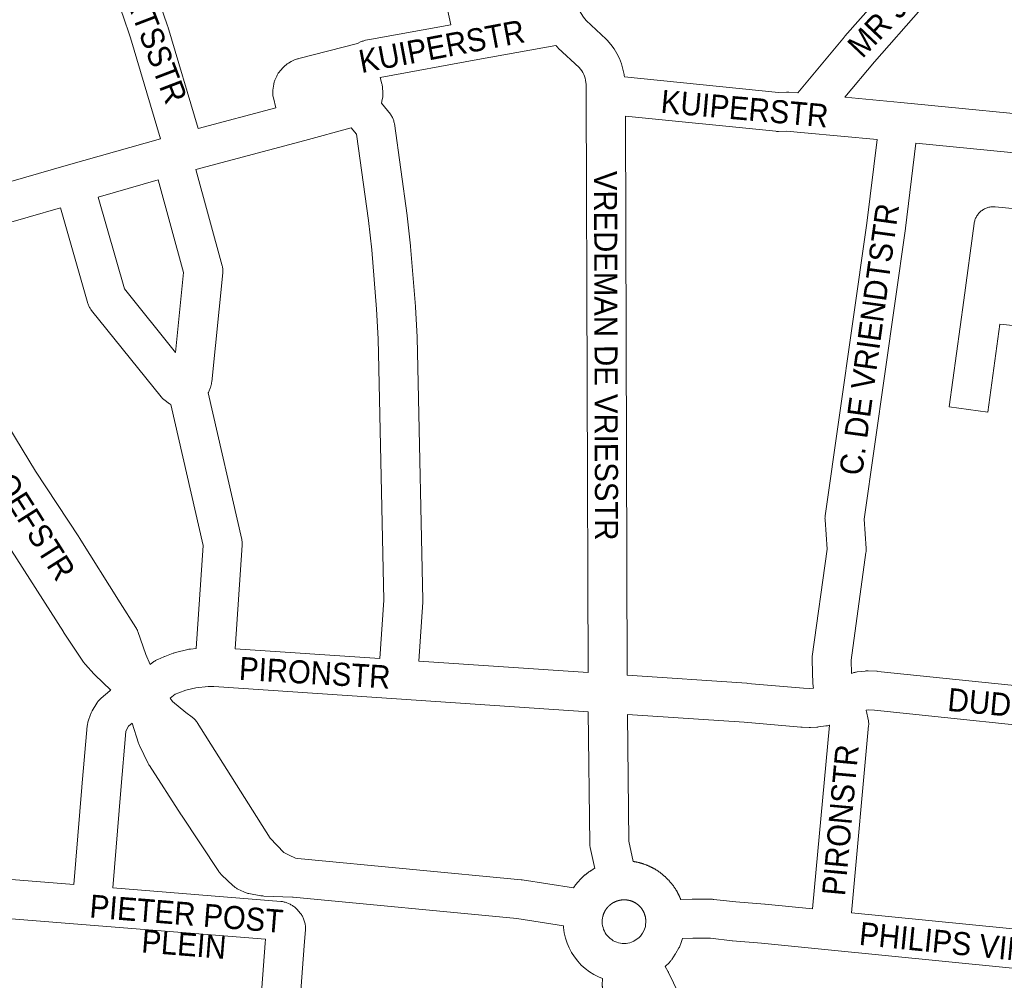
# Model space of a CAD drawing. Header units: metres. Extents: x 123819 to 142731, y 393440 to 405763.
# Tile 181 of 256: x 133055 to 133383, y 397235 to 397556. Entities that reach past the tile are written whole.
import ezdxf
from ezdxf.enums import TextEntityAlignment as Align

# ---------------------------------------------------------------- set-up
doc = ezdxf.new("R2010")
doc.units = ezdxf.units.M
doc.header["$MEASUREMENT"] = 0
for name, color, linetype, lineweight in [('gs-anno-wegen algemeen tekst', 7, 'Continuous', 0), ('gs-knt-fietspaden', 7, 'Continuous', 0), ('gs-knt-wegen algemeen', 7, 'Continuous', 0)]:
    doc.layers.add(name, color=color, linetype=linetype, lineweight=lineweight)
doc.styles.add('Style-Arial', font='arial.ttf')

msp = doc.modelspace()

# ---------------------------------------------------------------- linework, layer by layer
at = {"layer": 'gs-knt-fietspaden', "color": 7, "linetype": 'Continuous', "flags": 128}
msp.add_lwpolyline([(133252.95, 397220.28), (133252.58, 397221.17), (133252.54, 397221.28), (133252.49, 397221.4), (133252.46, 397221.53), (133249.32, 397232.24), (133249.28, 397232.39), (133249.25, 397232.54), (133249.22, 397232.7), (133249.2, 397232.85), (133249.18, 397233.01), (133249.18, 397233.16), (133249.18, 397233.32), (133249.2, 397235.55)], dxfattribs=at)
at = {"layer": 'gs-knt-wegen algemeen', "color": 7, "linetype": 'Continuous', "flags": 128}
for points in [[(133240.22, 397677.42), (133240.22, 397677.37), (133241.09, 397561.94), (133241.09, 397561.65), (133241.07, 397561.36), (133240.95, 397559.89), (133241.04, 397559.5), (133241.17, 397559.13), (133241.34, 397558.77), (133241.54, 397558.43), (133242.93, 397556.31), (133243.76, 397555.23), (133250.5, 397548.96), (133250.65, 397548.82), (133250.8, 397548.67), (133252.02, 397547.27), (133253.11, 397545.77), (133254.07, 397544.18), (133254.89, 397542.52), (133255.56, 397540.79), (133256.08, 397539.01), (133256.45, 397537.19), (133256.48, 397536.93), (133256.54, 397536.42)], [(133101.73, 397515.76), (133091.72, 397549.41), (133089.17, 397557.02), (133084.8, 397568.82), (133067.35, 397608.93), (133065.92, 397611.79), (133065.86, 397611.87), (133065.58, 397611.83), (133064.65, 397611.7)], [(133198.66, 397553.82), (133189, 397598.17), (133178.76, 397595.99), (133152.28, 397590.35), (133149.15, 397588.03), (133148.89, 397587.85), (133148.62, 397587.68), (133148.35, 397587.52), (133148.07, 397587.38), (133147.78, 397587.25), (133147.49, 397587.14), (133147.19, 397587.04), (133146.89, 397586.96), (133146.58, 397586.88), (133139.59, 397585.45), (133117.95, 397575.99), (133099.08, 397567.74)], [(133099.08, 397567.74), (133101.41, 397561.44), (133101.48, 397561.25), (133104.1, 397553.44), (133104.17, 397553.23), (133114.3, 397519.17)], [(133172.2, 397548.99), (133198.66, 397553.82)], [(133114.3, 397519.17), (133140.28, 397526.15), (133139.43, 397529.45), (133139.36, 397529.76), (133139.3, 397530.08), (133139.26, 397530.39), (133139.23, 397530.71), (133139.22, 397531.03), (133139.23, 397531.35), (133139.25, 397531.66), (133139.28, 397531.98), (133139.56, 397533.95), (133139.6, 397534.22), (133139.66, 397534.5), (133139.73, 397534.77), (133139.81, 397535.03), (133139.9, 397535.3), (133140, 397535.56), (133140.11, 397535.81), (133140.54, 397536.71), (133140.66, 397536.96), (133140.8, 397537.21), (133140.94, 397537.45), (133141.09, 397537.68), (133141.26, 397537.9), (133141.43, 397538.12), (133141.62, 397538.33), (133142.95, 397539.8), (133143.15, 397540), (133143.35, 397540.2), (133143.56, 397540.38), (133143.77, 397540.56), (133144, 397540.73), (133144.23, 397540.88), (133144.47, 397541.03), (133145.33, 397541.54), (133145.55, 397541.66), (133145.79, 397541.78), (133146.02, 397541.89), (133146.27, 397541.99), (133146.51, 397542.08), (133147.45, 397542.41), (133147.7, 397542.49), (133147.94, 397542.55), (133167.49, 397547.62), (133168.77, 397548.18), (133169.05, 397548.3), (133169.34, 397548.4), (133169.63, 397548.49), (133169.93, 397548.57), (133170.22, 397548.63), (133172.19, 397548.99)], [(133172.19, 397548.99), (133172.19, 397548.99), (133172.2, 397548.99)], [(133172.19, 397548.99), (133172.19, 397548.99), (133172.2, 397548.99)], [(133233.72, 397546.93), (133207.62, 397542.22), (133175.05, 397536.27)], [(133243.83, 397530.33), (133243.82, 397530.41), (133243.74, 397533.84), (133243.57, 397535.28), (133243.42, 397535.96), (133243.22, 397536.62), (133242.97, 397537.27), (133242.67, 397537.89), (133242.31, 397538.49), (133241.91, 397539.05), (133241.47, 397539.59), (133234.5, 397546.06), (133234.3, 397546.25), (133234.11, 397546.45), (133233.94, 397546.65), (133233.76, 397546.87), (133233.72, 397546.93)], [(133330.1, 397529.61), (133348.77, 397527.84), (133348.78, 397527.84), (133405.62, 397522.36), (133408.82, 397522.07), (133414.51, 397522.13), (133420.36, 397522.38), (133432.19, 397523.47), (133443.92, 397525.33), (133449.65, 397526.53), (133455.39, 397527.93), (133462.16, 397529.84), (133465.86, 397531), (133466.13, 397531.08), (133466.4, 397531.15), (133492.39, 397536.89), (133506.72, 397541.36)], [(133175.05, 397536.27), (133175.63, 397534.13), (133175.7, 397533.84), (133175.76, 397533.54), (133175.8, 397533.25), (133175.83, 397532.95), (133175.98, 397531.13), (133176, 397530.83), (133176, 397530.52), (133175.99, 397530.21), (133175.96, 397529.91), (133175.92, 397529.61), (133175.87, 397529.3), (133175.67, 397528.33), (133175.61, 397528.07), (133175.54, 397527.82), (133175.51, 397527.7)], [(133256.54, 397536.42), (133307.92, 397531.26), (133310.59, 397531.35), (133310.85, 397531.35), (133311.11, 397531.34), (133311.37, 397531.33), (133314.38, 397531.07)], [(133244.41, 397337.63), (133243.83, 397530.33)], [(133243.83, 397530.33), (133243.83, 397530.33), (133243.83, 397530.33)], [(133243.83, 397530.33), (133243.83, 397530.33), (133243.83, 397530.33)], [(133175.51, 397527.7), (133178.46, 397523.96), (133178.65, 397523.71), (133178.82, 397523.45), (133178.99, 397523.18), (133179.14, 397522.91), (133179.27, 397522.63), (133179.4, 397522.34), (133179.51, 397522.04), (133179.6, 397521.75), (133179.68, 397521.44), (133179.75, 397521.14), (133179.8, 397520.83), (133184.09, 397490.21), (133184.11, 397490.02), (133185.22, 397480.04), (133185.23, 397479.85), (133186.84, 397459.84), (133186.86, 397459.65), (133187.36, 397449.62), (133187.37, 397449.49), (133187.67, 397439.46), (133187.68, 397439.39), (133189.27, 397361.76), (133189.27, 397361.47), (133189.25, 397361.18), (133187.92, 397341.44)], [(133256.87, 397523.3), (133257.44, 397336.75)], [(133340.87, 397515.51), (133316.63, 397517.81), (133310.65, 397518.32), (133307.93, 397518.23), (133307.63, 397518.22), (133307.34, 397518.23), (133307.05, 397518.26), (133256.87, 397523.3)], [(133165.44, 397519.45), (133149.89, 397515.25), (133149.88, 397515.25), (133113.58, 397505.5)], [(133174.93, 397342.32), (133176.24, 397361.77), (133174.66, 397439.09), (133174.36, 397449.03), (133173.86, 397458.89), (133172.26, 397478.71), (133171.18, 397488.5), (133167.15, 397517.28), (133165.44, 397519.45)], [(133007.43, 397488.72), (133071.11, 397507.06), (133071.11, 397507.06), (133071.13, 397507.06), (133101.73, 397515.76)], [(133319.65, 397332.42), (133319.61, 397332.58), (133319.56, 397332.86), (133319.52, 397333.15), (133319.49, 397333.43), (133319.47, 397333.72), (133319.16, 397341.84), (133319.15, 397342.13), (133319.16, 397342.41), (133319.18, 397342.7), (133319.21, 397342.98), (133324.15, 397378.78), (133323.49, 397388.59), (133323.48, 397388.86), (133323.47, 397389.13), (133323.48, 397389.4), (133323.51, 397389.67), (133323.54, 397389.94), (133337.41, 397487.65), (133340.87, 397515.51)], [(133353.83, 397514.27), (133350.33, 397485.99), (133350.31, 397485.88), (133336.53, 397388.78), (133337.19, 397378.99), (133337.2, 397378.72), (133337.2, 397378.45), (133337.19, 397378.19), (133337.17, 397377.92), (133337.14, 397377.66), (133332.19, 397341.77), (133332.36, 397337.37)], [(133397.93, 397510.02), (133353.83, 397514.27)], [(133113.58, 397505.5), (133122.35, 397473.39), (133122.42, 397473.1), (133122.48, 397472.8), (133122.53, 397472.51), (133122.56, 397472.21), (133122.58, 397471.91), (133122.58, 397471.61), (133122.57, 397471.31), (133122.55, 397471.01)], [(133101.04, 397502.03), (133080.96, 397496.32)], [(133080.96, 397496.32), (133089.73, 397465.66), (133106.77, 397444.48), (133109.47, 397471.13), (133101.04, 397502.03)], [(133068.44, 397492.74), (133014.37, 397477.17)], [(133113.68, 397345.7), (133115.97, 397380.04), (133105.18, 397427.11), (133104.95, 397427.24), (133104.69, 397427.4), (133104.43, 397427.59), (133103.19, 397428.5), (133102.97, 397428.67), (133102.76, 397428.85), (133102.55, 397429.04), (133102.35, 397429.23), (133102.17, 397429.44), (133101.99, 397429.65), (133078.77, 397458.52), (133078.59, 397458.75), (133078.42, 397458.99), (133078.27, 397459.23), (133078.13, 397459.48), (133077.99, 397459.74), (133077.87, 397460), (133077.76, 397460.27), (133077.66, 397460.54), (133077.58, 397460.81), (133068.44, 397492.74)], [(133014.37, 397477.17), (133022.61, 397464.19), (133046.17, 397427.55), (133046.26, 397427.41), (133060.02, 397404.8), (133074.58, 397382.91), (133074.68, 397382.74), (133088.27, 397360.9), (133093.56, 397352.68)], [(133076.1, 397341.12), (133069.45, 397351.08), (133069.38, 397351.19), (133026.97, 397417.53), (133026.94, 397417.57), (132992.54, 397472.29)], [(133122.55, 397471.01), (133118.86, 397434.65), (133118.83, 397434.41), (133118.79, 397434.16), (133118.74, 397433.92), (133118.68, 397433.68), (133118.46, 397432.8), (133118.37, 397432.51), (133118.28, 397432.22), (133118.17, 397431.94), (133118.04, 397431.66), (133117.91, 397431.39), (133117.76, 397431.13), (133117.65, 397430.94), (133128.87, 397382.02), (133128.94, 397381.71), (133128.98, 397381.39), (133129.02, 397381.08), (133129.03, 397380.76), (133129.04, 397380.45), (133129.02, 397380.13), (133126.72, 397345.57)], [(133093.56, 397352.68), (133093.62, 397352.59), (133093.7, 397352.45), (133093.78, 397352.31), (133093.86, 397352.17), (133093.93, 397352.03), (133094, 397351.88), (133094.06, 397351.74), (133094.13, 397351.59), (133094.22, 397351.34), (133096.93, 397343.72)], [(133093.56, 397352.68), (133093.56, 397352.68), (133093.56, 397352.68)], [(133093.56, 397352.68), (133093.56, 397352.68), (133093.56, 397352.68)], [(133096.93, 397343.72), (133098.31, 397340.36), (133099.6, 397341.3), (133099.84, 397341.47), (133100.08, 397341.63), (133100.34, 397341.78), (133100.6, 397341.91), (133100.86, 397342.03), (133102.9, 397342.92), (133103.07, 397342.99), (133103.24, 397343.05), (133106.05, 397344.09), (133106.27, 397344.17), (133106.5, 397344.24), (133106.73, 397344.3), (133110.9, 397345.34), (133111.19, 397345.4), (133111.48, 397345.46), (133111.78, 397345.49), (133113.68, 397345.7)], [(133126.72, 397345.57), (133174.93, 397342.32)], [(133072.86, 397266.87), (133075.54, 397299.45), (133075.54, 397299.49), (133077.36, 397319.87), (133077.4, 397320.18), (133077.44, 397320.48), (133077.51, 397320.78), (133077.58, 397321.08), (133077.68, 397321.37), (133078.43, 397323.62), (133078.53, 397323.89), (133078.64, 397324.15), (133078.76, 397324.41), (133078.89, 397324.67), (133079.03, 397324.92), (133080.57, 397327.45), (133080.73, 397327.71), (133080.9, 397327.96), (133081.09, 397328.2), (133081.29, 397328.43), (133081.49, 397328.65), (133081.71, 397328.86), (133081.94, 397329.06), (133084.82, 397331.49), (133085.02, 397331.65), (133085.22, 397331.8), (133085.25, 397331.82), (133079.91, 397336.86), (133079.73, 397337.03), (133079.57, 397337.21), (133076.71, 397340.34), (133076.6, 397340.47), (133076.49, 397340.59), (133076.39, 397340.72), (133076.29, 397340.84), (133076.2, 397340.97), (133076.11, 397341.1), (133076.11, 397341.11)], [(133076.11, 397341.11), (133076.1, 397341.11), (133076.1, 397341.12)], [(133076.11, 397341.11), (133076.1, 397341.11), (133076.1, 397341.12)], [(133187.92, 397341.44), (133244.41, 397337.63)], [(133257.44, 397336.75), (133297.45, 397334.05), (133297.58, 397334.04), (133316.35, 397332.4), (133318.26, 397332.36), (133319.65, 397332.42)], [(133332.36, 397337.37), (133332.85, 397337.53), (133333.11, 397337.62), (133333.38, 397337.69), (133333.65, 397337.75), (133333.92, 397337.8), (133334.2, 397337.84), (133336.9, 397338.14), (133337.15, 397338.17), (133337.39, 397338.18), (133337.64, 397338.19), (133337.89, 397338.18), (133340.72, 397338.07), (133340.93, 397338.06), (133341.14, 397338.04), (133407.28, 397331.18)], [(133119.35, 397333.01), (133117.64, 397333.03), (133113.62, 397332.6), (133110.22, 397331.75), (133107.92, 397330.9), (133106.72, 397330.38), (133104.99, 397329.11), (133105.79, 397327.98), (133110.19, 397324.32), (133112.35, 397322.76), (133112.59, 397322.57), (133112.83, 397322.37), (133113.06, 397322.16), (133113.28, 397321.94), (133113.48, 397321.71), (133113.68, 397321.47), (133113.86, 397321.22), (133114.03, 397320.96), (133138.4, 397282.38), (133142.94, 397277.6), (133144.68, 397276.71), (133146.82, 397275.71)], [(133119.36, 397333.01), (133119.35, 397333.01), (133119.35, 397333.01), (133119.35, 397333.01)], [(133119.36, 397333.01), (133119.35, 397333.01), (133119.35, 397333.01), (133119.35, 397333.01)], [(133244.5, 397324.57), (133180.55, 397328.89), (133119.52, 397333), (133119.36, 397333.01)], [(133239.56, 397265.81), (133239.64, 397265.93), (133239.73, 397266.05), (133239.81, 397266.18), (133239.9, 397266.3), (133239.99, 397266.43), (133240.08, 397266.55), (133240.17, 397266.67), (133240.26, 397266.79), (133240.35, 397266.91), (133240.45, 397267.03), (133240.54, 397267.15), (133240.64, 397267.27), (133240.73, 397267.39), (133240.83, 397267.51), (133240.93, 397267.62), (133241.03, 397267.74), (133241.13, 397267.85), (133241.23, 397267.97), (133241.33, 397268.08), (133241.43, 397268.19), (133241.53, 397268.31), (133241.63, 397268.42), (133241.74, 397268.53), (133241.84, 397268.64), (133241.95, 397268.75), (133242.06, 397268.85), (133242.17, 397268.96), (133242.27, 397269.07), (133242.38, 397269.17), (133242.49, 397269.28), (133242.61, 397269.38), (133242.72, 397269.49), (133242.83, 397269.59), (133242.94, 397269.69), (133243.06, 397269.79), (133243.17, 397269.89), (133243.29, 397269.99), (133243.4, 397270.09), (133243.52, 397270.18), (133243.64, 397270.28), (133243.76, 397270.38), (133243.88, 397270.47), (133244, 397270.56), (133244.12, 397270.66), (133244.24, 397270.75), (133244.36, 397270.84), (133244.48, 397270.93), (133244.6, 397271.02), (133244.73, 397271.11), (133244.85, 397271.19), (133244.98, 397271.28), (133245.1, 397271.36), (133245.23, 397271.45), (133245.36, 397271.53), (133245.49, 397271.61), (133245.61, 397271.7), (133245.74, 397271.78), (133245.87, 397271.86), (133246, 397271.93), (133246.13, 397272.01), (133246.26, 397272.09), (133246.4, 397272.16), (133246.53, 397272.24), (133246.66, 397272.31), (133245.14, 397279.22), (133245.08, 397279.48), (133245.04, 397279.74), (133245.01, 397280.01), (133244.99, 397280.28), (133244.98, 397280.54), (133244.5, 397324.57)], [(133257.53, 397323.69), (133258, 397281.36), (133259.48, 397274.6), (133259.64, 397274.58), (133259.8, 397274.55), (133259.97, 397274.53), (133260.13, 397274.5), (133260.3, 397274.47), (133260.46, 397274.43), (133260.62, 397274.4), (133260.78, 397274.37), (133260.95, 397274.33), (133261.11, 397274.29), (133261.27, 397274.25), (133261.43, 397274.21), (133261.59, 397274.17), (133261.76, 397274.13), (133261.92, 397274.09), (133262.08, 397274.04), (133262.24, 397273.99), (133262.4, 397273.95), (133262.55, 397273.9), (133262.71, 397273.85), (133262.87, 397273.79), (133263.03, 397273.74), (133263.19, 397273.69), (133263.34, 397273.63), (133263.5, 397273.57), (133263.65, 397273.52), (133263.81, 397273.46), (133263.96, 397273.4), (133264.12, 397273.33), (133264.27, 397273.27), (133264.43, 397273.2), (133264.58, 397273.14), (133264.73, 397273.07), (133264.88, 397273), (133265.04, 397272.93), (133265.18, 397272.86), (133265.33, 397272.79), (133265.48, 397272.72), (133265.63, 397272.64), (133265.78, 397272.57), (133265.93, 397272.49), (133266.08, 397272.41), (133266.22, 397272.33), (133266.37, 397272.25), (133266.51, 397272.17), (133266.66, 397272.09), (133266.8, 397272), (133266.94, 397271.92), (133267.09, 397271.83), (133267.23, 397271.74), (133267.37, 397271.65), (133267.51, 397271.56), (133267.65, 397271.47), (133267.79, 397271.38), (133267.92, 397271.29), (133267.92, 397271.29), (133267.93, 397271.28), (133268.06, 397271.19), (133268.2, 397271.1), (133268.33, 397271), (133268.47, 397270.9), (133268.6, 397270.8), (133268.73, 397270.7), (133268.86, 397270.6), (133269, 397270.5), (133269.13, 397270.4), (133269.26, 397270.29), (133269.38, 397270.18), (133269.51, 397270.08), (133269.64, 397269.97), (133269.76, 397269.86), (133269.89, 397269.75), (133270.01, 397269.64), (133270.14, 397269.53), (133270.26, 397269.42), (133270.38, 397269.3), (133270.5, 397269.19), (133270.62, 397269.07), (133270.74, 397268.96), (133270.86, 397268.84), (133270.97, 397268.72), (133271.09, 397268.6), (133271.2, 397268.48), (133271.32, 397268.36), (133271.43, 397268.23), (133271.54, 397268.11), (133271.65, 397267.99), (133271.76, 397267.86), (133271.87, 397267.74), (133271.98, 397267.61), (133272.09, 397267.48), (133272.19, 397267.35), (133272.3, 397267.22), (133272.4, 397267.09), (133272.5, 397266.96), (133272.6, 397266.83), (133272.7, 397266.7), (133272.8, 397266.56), (133272.9, 397266.43), (133273, 397266.29), (133273.09, 397266.16), (133273.19, 397266.02), (133273.28, 397265.88), (133273.37, 397265.74), (133273.46, 397265.6), (133273.55, 397265.46), (133273.64, 397265.32), (133273.73, 397265.18), (133273.82, 397265.04), (133273.9, 397264.9), (133273.99, 397264.75), (133274.07, 397264.61), (133274.15, 397264.46), (133274.23, 397264.32), (133274.31, 397264.17), (133274.39, 397264.02), (133274.47, 397263.88), (133274.54, 397263.73), (133274.61, 397263.58), (133274.69, 397263.43), (133274.76, 397263.28), (133274.83, 397263.13), (133274.9, 397262.98), (133274.97, 397262.83), (133275.04, 397262.67), (133275.1, 397262.52), (133275.17, 397262.37), (133275.23, 397262.21), (133275.29, 397262.06), (133275.35, 397261.91)], [(133319.33, 397258.76), (133324.98, 397320.1), (133324.87, 397320.07), (133324.6, 397319.99), (133324.32, 397319.92), (133324.04, 397319.86), (133323.76, 397319.82), (133321.36, 397319.49), (133321.06, 397319.46), (133320.76, 397319.44), (133318.6, 397319.35), (133318.4, 397319.34), (133318.2, 397319.34), (133315.87, 397319.39), (133315.65, 397319.4), (133315.44, 397319.41), (133296.51, 397321.06), (133257.53, 397323.69)], [(133337.18, 397325.07), (133337.23, 397324.92), (133337.3, 397324.63), (133337.9, 397321.95), (133337.96, 397321.66), (133338.01, 397321.38), (133338.04, 397321.09), (133338.06, 397320.8), (133338.06, 397320.51), (133338.05, 397320.22), (133338.03, 397319.93), (133332.29, 397257.46)], [(133439.66, 397246.48), (133445.91, 397311.34), (133446.23, 397313.48), (133419.83, 397316.28), (133419.61, 397316.3), (133419.4, 397316.34), (133412.21, 397317.58), (133340.01, 397325.07), (133337.89, 397325.15), (133337.18, 397325.07)], [(133145.98, 397262.73), (133145.78, 397262.73), (133136.22, 397263.06), (133135.9, 397263.08), (133135.58, 397263.11), (133135.27, 397263.16), (133131.23, 397263.9), (133130.94, 397263.96), (133130.65, 397264.03), (133130.37, 397264.12), (133130.1, 397264.21), (133129.82, 397264.32), (133129.56, 397264.45), (133127.62, 397265.39), (133127.37, 397265.51), (133127.12, 397265.65), (133126.88, 397265.81), (133126.65, 397265.97), (133126.42, 397266.14), (133126.2, 397266.32), (133125.99, 397266.51), (133122.17, 397270.12), (133121.96, 397270.33), (133121.76, 397270.55), (133121.57, 397270.77), (133121.39, 397271.01), (133121.22, 397271.25), (133108.74, 397290.05), (133108.69, 397290.13), (133098.06, 397306.64), (133097.93, 397306.86), (133097.8, 397307.08), (133097.68, 397307.31), (133094.79, 397313.27), (133094.66, 397313.54), (133094.55, 397313.82), (133094.45, 397314.11), (133092.29, 397320.76), (133091.15, 397319.8), (133090.54, 397318.79), (133090.26, 397317.95), (133088.52, 397298.36), (133085.83, 397265.82), (133141.87, 397261.28), (133142.18, 397261.25), (133142.48, 397261.2), (133142.77, 397261.14), (133143.07, 397261.07), (133143.36, 397260.98), (133143.65, 397260.88), (133143.93, 397260.77), (133145, 397260.3), (133145.28, 397260.18), (133145.55, 397260.04), (133145.81, 397259.89), (133146.06, 397259.73), (133146.31, 397259.55), (133146.55, 397259.37), (133146.77, 397259.17), (133146.99, 397258.96), (133147.2, 397258.75), (133147.4, 397258.52), (133148.39, 397257.35), (133148.59, 397257.1), (133148.77, 397256.85), (133148.95, 397256.58), (133149.11, 397256.31), (133149.25, 397256.03), (133149.39, 397255.74), (133149.5, 397255.45), (133149.61, 397255.15), (133149.85, 397254.42), (133149.94, 397254.12), (133150.01, 397253.81), (133150.07, 397253.5), (133150.11, 397253.19), (133150.14, 397252.88), (133150.16, 397252.56), (133150.16, 397252.25), (133150.14, 397251.93), (133149.73, 397246.41)], [(133146.82, 397275.71), (133146.83, 397275.71)], [(133146.82, 397275.71), (133146.83, 397275.71)], [(133146.83, 397275.71), (133147.65, 397275.63), (133222.12, 397268.47), (133222.3, 397268.45), (133222.48, 397268.43), (133239.56, 397265.81)], [(133013.02, 397271.67), (133072.86, 397266.87)], [(133145.99, 397262.73), (133145.98, 397262.73), (133145.98, 397262.73), (133145.98, 397262.73)], [(133145.99, 397262.73), (133145.98, 397262.73), (133145.98, 397262.73), (133145.98, 397262.73)], [(133236.19, 397253.15), (133220.69, 397255.53), (133145.99, 397262.73)], [(133263.69, 397254.96), (133263.67, 397255.2), (133263.66, 397255.29), (133263.65, 397255.38), (133263.64, 397255.48), (133263.63, 397255.57), (133263.62, 397255.66), (133263.6, 397255.75), (133263.59, 397255.84), (133263.57, 397255.93), (133263.55, 397256.03), (133263.54, 397256.12), (133263.52, 397256.21), (133263.49, 397256.3), (133263.47, 397256.39), (133263.45, 397256.48), (133263.42, 397256.57), (133263.4, 397256.66), (133263.37, 397256.75), (133263.34, 397256.84), (133263.31, 397256.92), (133263.28, 397257.01), (133263.25, 397257.1), (133263.22, 397257.19), (133263.18, 397257.27), (133263.15, 397257.36), (133263.11, 397257.44), (133263.07, 397257.53), (133263.04, 397257.62), (133263, 397257.7), (133262.96, 397257.78), (133262.91, 397257.87), (133262.87, 397257.95), (133262.83, 397258.03), (133262.78, 397258.11), (133262.74, 397258.19), (133262.69, 397258.27), (133262.64, 397258.35), (133262.59, 397258.43), (133262.54, 397258.51), (133262.49, 397258.59), (133262.44, 397258.67), (133262.39, 397258.74), (133262.33, 397258.82), (133262.28, 397258.89), (133262.22, 397258.97), (133262.17, 397259.04), (133262.11, 397259.11), (133262.05, 397259.19), (133261.99, 397259.26), (133261.93, 397259.33), (133261.87, 397259.4), (133261.81, 397259.47), (133261.74, 397259.54), (133261.68, 397259.6), (133261.61, 397259.67), (133261.55, 397259.74), (133261.48, 397259.8), (133261.41, 397259.86), (133261.34, 397259.93), (133261.28, 397259.99), (133261.21, 397260.05), (133261.13, 397260.11), (133261.06, 397260.17), (133260.99, 397260.23), (133260.92, 397260.29), (133260.84, 397260.34), (133260.77, 397260.4), (133260.69, 397260.45), (133260.62, 397260.51), (133260.54, 397260.56), (133260.46, 397260.61), (133260.39, 397260.66), (133260.31, 397260.71), (133260.23, 397260.76), (133260.15, 397260.81), (133260.07, 397260.86), (133259.99, 397260.9), (133259.91, 397260.95), (133259.82, 397260.99), (133259.74, 397261.03), (133259.66, 397261.07), (133259.57, 397261.11), (133259.49, 397261.15), (133259.4, 397261.19), (133259.32, 397261.23), (133259.23, 397261.26), (133259.15, 397261.3), (133259.06, 397261.33), (133258.97, 397261.37), (133258.89, 397261.4), (133258.8, 397261.43), (133258.71, 397261.46), (133258.62, 397261.48), (133258.53, 397261.51), (133258.44, 397261.54), (133258.35, 397261.56), (133258.26, 397261.59), (133258.17, 397261.61), (133258.08, 397261.63), (133257.99, 397261.65), (133257.9, 397261.67), (133257.81, 397261.68), (133257.72, 397261.7), (133257.62, 397261.72), (133257.53, 397261.73), (133257.44, 397261.74), (133257.35, 397261.76), (133257.26, 397261.77), (133257.16, 397261.77), (133257.07, 397261.78), (133256.98, 397261.79), (133256.88, 397261.8), (133256.79, 397261.8), (133256.7, 397261.8), (133256.61, 397261.81), (133256.51, 397261.81), (133256.42, 397261.81), (133256.33, 397261.8), (133256.23, 397261.8), (133256.14, 397261.8), (133256.05, 397261.79), (133255.96, 397261.79), (133255.86, 397261.78), (133255.77, 397261.77), (133255.68, 397261.76), (133255.58, 397261.75), (133255.49, 397261.74), (133255.4, 397261.72), (133255.31, 397261.71), (133255.27, 397261.7), (133255.21, 397261.69), (133255.14, 397261.68), (133255.08, 397261.67), (133255.01, 397261.66), (133254.95, 397261.64), (133254.88, 397261.63), (133254.82, 397261.61), (133254.75, 397261.6), (133254.69, 397261.58), (133254.62, 397261.57), (133254.56, 397261.55), (133254.5, 397261.53), (133254.43, 397261.52), (133254.37, 397261.5), (133254.31, 397261.48), (133254.24, 397261.46), (133254.18, 397261.44), (133254.12, 397261.42), (133254.06, 397261.4), (133253.99, 397261.38), (133253.93, 397261.35), (133253.87, 397261.33), (133253.81, 397261.31), (133253.75, 397261.28), (133253.68, 397261.26), (133253.62, 397261.23), (133253.56, 397261.21), (133253.5, 397261.18), (133253.44, 397261.15), (133253.38, 397261.13), (133253.32, 397261.1), (133253.26, 397261.07), (133253.2, 397261.04), (133253.14, 397261.01), (133253.08, 397260.98), (133253.03, 397260.95), (133252.97, 397260.92), (133252.91, 397260.89), (133252.85, 397260.86), (133252.8, 397260.82), (133252.74, 397260.79), (133252.68, 397260.76), (133252.62, 397260.72), (133252.57, 397260.69), (133252.51, 397260.65), (133252.46, 397260.62), (133252.4, 397260.58), (133252.35, 397260.54), (133252.29, 397260.51), (133252.24, 397260.47), (133252.18, 397260.43), (133252.13, 397260.39), (133252.08, 397260.35), (133252.02, 397260.31), (133251.97, 397260.27), (133251.92, 397260.23), (133251.87, 397260.19), (133251.82, 397260.15), (133251.77, 397260.11), (133251.72, 397260.07), (133251.67, 397260.02), (133251.62, 397259.98), (133251.57, 397259.93), (133251.52, 397259.89), (133251.47, 397259.85), (133251.42, 397259.8), (133251.37, 397259.75), (133251.33, 397259.71), (133251.28, 397259.66), (133251.23, 397259.62), (133251.19, 397259.57), (133251.14, 397259.52), (133251.1, 397259.47), (133251.05, 397259.42), (133251.01, 397259.37), (133250.96, 397259.33), (133250.92, 397259.28), (133250.88, 397259.23), (133250.83, 397259.17), (133250.79, 397259.12), (133250.75, 397259.07), (133250.71, 397259.02), (133250.67, 397258.97), (133250.63, 397258.92), (133250.59, 397258.86), (133250.55, 397258.81), (133250.51, 397258.76), (133250.47, 397258.7), (133250.43, 397258.65), (133250.4, 397258.59), (133250.36, 397258.54), (133250.32, 397258.48), (133250.29, 397258.43), (133250.25, 397258.37), (133250.22, 397258.32), (133250.18, 397258.26), (133250.15, 397258.2), (133250.12, 397258.15), (133250.08, 397258.09), (133250.05, 397258.03), (133250.02, 397257.97), (133249.99, 397257.92), (133249.96, 397257.86), (133249.93, 397257.8), (133249.9, 397257.74), (133249.87, 397257.68), (133249.84, 397257.62), (133249.81, 397257.56), (133249.79, 397257.5), (133249.76, 397257.44), (133249.73, 397257.38), (133249.71, 397257.32), (133249.68, 397257.26), (133249.66, 397257.2), (133249.63, 397257.13), (133249.61, 397257.07), (133249.59, 397257.01), (133249.57, 397256.95), (133249.54, 397256.89), (133249.52, 397256.82), (133249.5, 397256.76), (133249.48, 397256.7), (133249.46, 397256.63), (133249.44, 397256.57), (133249.43, 397256.51), (133249.41, 397256.44), (133249.39, 397256.38), (133249.37, 397256.32)], [(133275.35, 397261.91), (133279.15, 397262.01), (133279.35, 397262.01), (133285.71, 397261.98), (133285.94, 397261.97), (133286.17, 397261.96), (133286.39, 397261.94), (133293.78, 397261.12), (133303.38, 397260.36), (133303.52, 397260.35), (133319.33, 397258.76)], [(133078.29, 397253.37), (133015.88, 397258.38)], [(133332.29, 397257.46), (133425.45, 397248.19), (133425.59, 397248.18), (133439.66, 397246.48)], [(133249.37, 397256.31), (133249.24, 397255.7), (133249.17, 397255.07), (133249.15, 397254.43), (133249.18, 397253.8), (133249.27, 397253.17), (133249.42, 397252.55), (133249.61, 397251.95), (133249.62, 397251.95)], [(133249.37, 397256.32), (133249.37, 397256.32), (133249.37, 397256.31)], [(133249.37, 397256.32), (133249.37, 397256.32), (133249.37, 397256.31)], [(133249.62, 397251.95), (133249.86, 397251.37), (133250.16, 397250.81), (133250.51, 397250.28), (133250.9, 397249.78), (133251.33, 397249.31), (133251.8, 397248.89), (133252.31, 397248.51), (133252.84, 397248.17), (133253.41, 397247.88), (133254, 397247.64), (133254.6, 397247.46), (133255.22, 397247.32), (133255.85, 397247.24), (133256.48, 397247.22), (133257.12, 397247.25), (133257.75, 397247.34), (133258.36, 397247.48), (133258.97, 397247.67), (133259.71, 397248.05), (133261.44, 397249.22), (133261.9, 397249.68), (133262.54, 397250.65), (133263.14, 397251.69), (133263.56, 397252.94), (133263.58, 397253.06), (133263.69, 397254.95)], [(133263.69, 397254.95), (133263.69, 397254.95), (133263.69, 397254.96)], [(133263.69, 397254.95), (133263.69, 397254.95), (133263.69, 397254.96)], [(133136.75, 397247.38), (133136.84, 397248.63), (133078.29, 397253.37)], [(133078.29, 397253.37), (133078.29, 397253.37), (133078.29, 397253.37)], [(133078.29, 397253.37), (133078.29, 397253.37), (133078.29, 397253.37)], [(133249.2, 397235.55), (133247.96, 397236.06), (133246.39, 397236.86), (133244.9, 397237.8), (133243.49, 397238.87), (133242.18, 397240.05), (133240.98, 397241.34), (133239.9, 397242.73), (133238.94, 397244.21), (133238.11, 397245.76), (133237.42, 397247.39), (133236.88, 397249.06), (133236.48, 397250.78), (133236.23, 397252.52), (133236.19, 397253.15)], [(133123.93, 397075.91), (133136.75, 397247.37)], [(133136.75, 397247.37), (133136.75, 397247.38), (133136.75, 397247.38)], [(133136.75, 397247.37), (133136.75, 397247.38), (133136.75, 397247.38)], [(133275.94, 397248.9), (133275.27, 397246.92), (133275.16, 397246.62), (133275.04, 397246.33), (133274.9, 397246.05), (133274.75, 397245.77), (133273.73, 397243.99), (133273.62, 397243.8), (133273.5, 397243.62), (133272.38, 397241.93), (133272.23, 397241.71), (133272.07, 397241.5), (133271.91, 397241.3), (133271.73, 397241.11), (133271.55, 397240.92), (133270.2, 397239.57), (133271.14, 397237.79), (133271.22, 397237.63), (133271.26, 397237.55), (133279.33, 397220.71)], [(133522.74, 397220.31), (133507.54, 397223.01), (133507.49, 397223.02), (133482.95, 397227.57), (133462.21, 397230.78), (133444.77, 397232.75), (133424.1, 397235.24), (133324.56, 397245.14), (133302.28, 397247.39), (133292.66, 397248.15), (133292.45, 397248.17), (133285.3, 397248.96), (133279.39, 397248.99), (133275.94, 397248.9)], [(133149.73, 397246.4), (133136.9, 397074.71)], [(133149.73, 397246.41), (133149.73, 397246.41), (133149.73, 397246.4)], [(133149.73, 397246.41), (133149.73, 397246.41), (133149.73, 397246.4)]]:
    msp.add_lwpolyline(points, dxfattribs=at)
for points in [[(133314.38, 397531.07), (133329.98, 397549.84), (133330.09, 397549.98), (133345.73, 397567.79), (133345.93, 397568.01), (133372.97, 397596.05), (133382.65, 397608.85), (133382.83, 397609.08), (133409.6, 397641.32, -0.38528), (133409.61, 397641.32), (133419.61, 397633.02, -0.385281), (133419.61, 397633.01), (133392.94, 397600.88), (133383.12, 397587.89), (133382.96, 397587.68), (133382.79, 397587.49), (133382.61, 397587.3), (133355.41, 397559.08), (133339.94, 397541.46), (133330.1, 397529.61)], [(133395.91, 397452.44), (133381.8, 397453.93), (133377.81, 397424.55, -0.369524), (133377.8, 397424.54), (133364.92, 397426.3, -0.369526), (133364.91, 397426.31), (133369.75, 397461.94), (133373.22, 397487.46), (133373.27, 397487.77), (133373.33, 397488.07), (133373.41, 397488.37), (133373.5, 397488.67), (133373.61, 397488.96), (133373.73, 397489.25), (133373.87, 397489.53), (133374.01, 397489.81), (133374.17, 397490.07), (133374.35, 397490.33), (133374.53, 397490.58), (133374.73, 397490.82), (133374.94, 397491.06), (133375.16, 397491.28), (133375.39, 397491.49), (133375.63, 397491.69), (133375.88, 397491.87), (133376.14, 397492.05), (133376.4, 397492.21), (133376.68, 397492.36), (133376.96, 397492.5), (133377.24, 397492.62), (133377.54, 397492.73), (133377.83, 397492.83), (133378.13, 397492.91), (133378.44, 397492.97), (133378.75, 397493.03), (133379.06, 397493.06), (133379.37, 397493.08), (133379.68, 397493.09), (133379.99, 397493.08), (133380.3, 397493.06), (133396.22, 397491.51)]]:
    msp.add_lwpolyline(points, format="xyb", dxfattribs=at)

# ---------------------------------------------------------------- texts
at = {"layer": 'gs-anno-wegen algemeen tekst', "color": 7, "style": 'Style-Arial', "width": 0.909091}
for s, rotation, p in [('MR J H DE PONTPLEIN', 46.629, (133369.87, 397583.86)), ('C. DANCKERTSSTR', 290.9215, (133090.84, 397571.25)), ('KUIPERSTR', 10.6908, (133195.59, 397546.64)), ('KUIPERSTR', 354.928, (133296.69, 397525.83)), ('VREDEMAN DE VRIESSTR', 270.1697, (133250.43, 397443.39)), ('C. DE VRIENDTSTR', 82.183, (133338.2, 397448.86)), ('WATERHOEFSTR', 302.3901, (133048.57, 397404.24)), ('PIRONSTR', 356.6234, (133153.26, 397337.58)), ('DUDOK', 354.6411, (133382.07, 397327.07)), ('PIRONSTR', 84.7419, (133328.6, 397288.41)), ('PIETER POST', 355.4057, (133110.44, 397257.17)), ('PHILIPS VINGBOONSSTR', 354.2326, (133394.2, 397244.65)), ('PLEIN', 355.469, (133109.62, 397247))]:
    msp.add_text(s, height=7.7, rotation=rotation, dxfattribs=at).set_placement(p, align=Align.MIDDLE_CENTER)

doc.saveas('drawing.dxf')
